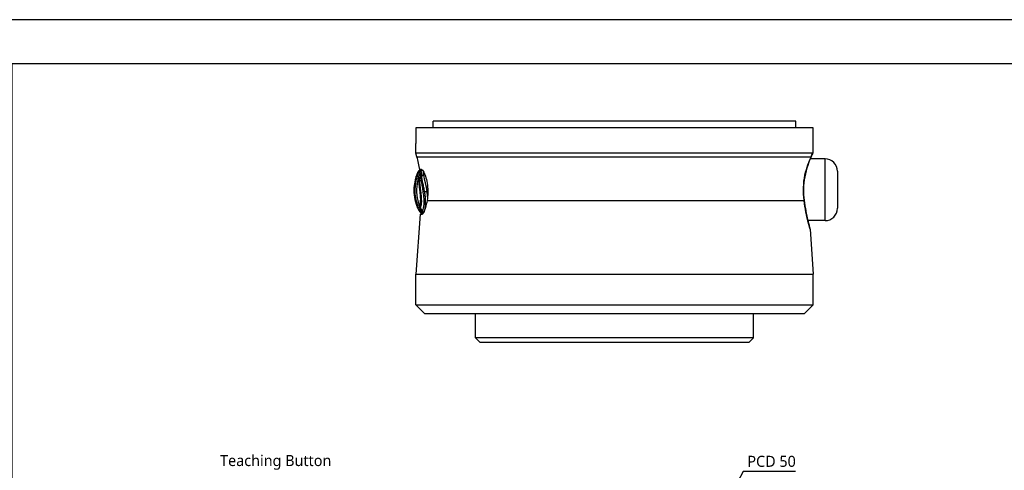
# Model space of a CAD drawing. Header units: millimetres. Extents: x 0 to 4378, y 0 to 2376.
# Tile 192 of 236: x 3376 to 3599, y 195 to 297. Entities that reach past the tile are written whole.
import ezdxf
from ezdxf.enums import TextEntityAlignment as Align

# ---------------------------------------------------------------- set-up
doc = ezdxf.new("R2010")
doc.units = ezdxf.units.MM
doc.header["$LTSCALE"] = 0.2
doc.layers.add('05_Section Line', color=3, linetype='Continuous')
doc.styles.add('Rainbow-2.5 Style', font='malgunsl.ttf')
doc.dimstyles.new('Rainbow-2.5 Style$3', dxfattribs={"dimtxt": 2.5, "dimasz": 2.5, "dimexe": 1, "dimexo": 1, "dimgap": 1, "dimtad": 1, "dimtoh": 1, "dimdsep": 46, "dimtxsty": 'Rainbow-2.5 Style', "dimcen": 0, "dimclrd": 251, "dimclre": 251, "dimclrt": 7, "dimazin": 3, "dimtp": 0.1, "dimtm": 0.1, "dimtfac": 0.71, "dimtmove": 0, "dimatfit": 3, "dimfxl": 1, "dimlwd": -1, "dimlwe": -1, "dimarcsym": 1})

# ---------------------------------------------------------------- blocks, each defined once
blk = doc.blocks.new('A$C7e42e72b')
for p, q in [((41.1, 50), (-41.1, 50)), ((-41.1, 48.5), (-41.1, 50)), ((41.1, 48.5), (41.1, 50)), ((-45, 48.5), (-45, 45.5)), ((45, 48.5), (-45, 48.5)), ((45, 42.95), (45, 48.5)), ((-45, 42.76), (-45, 45)), ((44.9, 42.76), (-45, 42.76)), ((-44.78, 41.95), (-45, 42.76)), ((-44.78, 41.95), (44.53, 41.95)), ((44.33, 41.5), (44.33, 41.5)), ((47.7, 41.5), (44.35, 41.5)), ((47.7, 27.5), (47.7, 41.5)), ((-43.73, 39.05), (-44.16, 39.05)), ((-43.81, 38.92), (-43.56, 38.92)), ((50.5, 38.7), (50.5, 30.3)), ((-42.48, 32.09), (42.93, 32.09)), ((-44.05, 28.95), (-45, 15.42)), ((-44.05, 28.95), (-43.62, 28.95)), ((43.79, 27.5), (43.79, 27.5)), ((47.7, 27.5), (43.81, 27.5)), ((44.29, 25.57), (45, 15.42)), ((-45, 15.42), (45, 15.42)), ((-45, 8.44), (-45, 15.42)), ((45, 8.44), (45, 15.42)), ((-45, 8.44), (45, 8.44)), ((-43.06, 6.5), (-45, 8.44)), ((43.06, 6.5), (45, 8.44)), ((-43.06, 6.5), (43.06, 6.5)), ((-31.5, 1), (-31.5, 6.5)), ((31.5, 1), (31.5, 6.5)), ((31.5, 1), (-31.5, 1)), ((-30.5, 0), (-31.5, 1)), ((-30.5, 0), (30.5, 0)), ((30.5, 0), (31.5, 1))]:
    blk.add_line(p, q)
for centre, radius, start, end in [((-73.76, 34.19), 30, 9.3302, 15), ((47.7, 38.7), 2.8, 0, 90), ((47.7, 30.3), 2.8, 270, 0)]:
    blk.add_arc(centre, radius, start, end)
for centre, major_axis, ratio, start_param, end_param in [((43.57, 42.21), (0.913, -0.408), 0.834776, 6.093501, 6.09388), ((43.57, 42.21), (0.913, -0.408), 0.834776, 0.000045, 0.186999), ((-45.3, 37.47), (-0.356, 0.199), 0.831402, 2.663698, 3.987093), ((-44.76, 37.42), (-0.421, 0.123), 0.70504, 2.378722, 3.696013), ((-45.25, 32.29), (0.68, 4.86), 0.118536, 6.11033, 6.189694), ((41.95, 32.02), (0.992, 0.129), 0.272992, 6.072165, 6.283186), ((41.95, 32.02), (0.992, 0.129), 0.272992, 0.000001, 0.000029), ((-44.96, 30.49), (0.089, 0.344), 0.999999, 4.712389, 6.036621), ((-44.49, 30.49), (-0.283, -0.228), 0.976663, 2.222442, 3.54912), ((-3.16, 28.87), (-41.46, 1.52), 0.006101, 6.130261, 6.161035), ((-33.57, 31.74), (11.08, -4.56), 0.720783, 3.806084, 3.905991), ((-33.08, 31.85), (-11.32, 4.32), 0.717713, 0.634987, 0.736919)]:
    blk.add_ellipse(centre, major_axis=major_axis, ratio=ratio, start_param=start_param, end_param=end_param)
for points, knots in [([(-45, 45.5), (-45, 45.44), (-45, 45.37), (-45, 45.25), (-45, 45.19), (-45, 45.1), (-45, 45.06), (-45, 45.01), (-45, 45), (-45, 45)], [-0.15067601, -0.15067601, -0.15067601, -0.15067601, -0.13184151, -0.13184151, -0.11300701, -0.11300701, -0.09417251, -0.09417251, -0.075338, -0.075338, -0.075338, -0.075338]), ([(44.9, 42.76), (44.95, 42.76), (44.98, 42.88), (44.99, 42.92), (45, 42.94), (45, 42.95), (45, 42.95)], [0.0001826, 0.0001826, 0.0001826, 0.0001826, 0.3374037, 0.3374037, 0.3374037, 0.5000025, 0.5000025, 0.5000025, 0.5000025]), ([(42.93, 32.09), (42.68, 33.97), (42.78, 36.04), (43.15, 37.8), (43.52, 39.56), (44.1, 41), (44.53, 41.95)], [0, 0, 0, 0, 0.5, 0.5, 0.5, 1, 1, 1, 1]), ([(44.48, 41.8), (44.27, 41.32), (44.01, 40.69), (43.51, 39.22), (43.27, 38.36), (42.93, 36.55), (42.83, 35.59), (42.8, 33.8), (42.84, 32.95), (42.94, 32.15)], [0, 0, 0, 0, 0.299558, 0.299558, 0.604678, 0.604678, 0.889502, 0.889502, 1.141224, 1.141224, 1.141224, 1.141224]), ([(-44.62, 38.46), (-44.66, 38.36), (-44.7, 38.26), (-44.73, 38.16), (-44.78, 38.02), (-44.83, 37.89), (-44.88, 37.75), (-44.9, 37.69), (-44.92, 37.63), (-44.94, 37.56)], [-1.0896743, -1.0896743, -1.0896743, -1.0896743, -0.7634499, -0.7634499, -0.7634499, -0.3184296, -0.3184296, -0.3184296, -0.1133023, -0.1133023, -0.1133023, -0.1133023]), ([(-44.31, 38.47), (-44.42, 38.46), (-44.49, 38.46), (-44.59, 38.46), (-44.62, 38.46), (-44.62, 38.46)], [35.720723, 35.720723, 35.720723, 35.720723, 38.259702, 38.259702, 40.798705, 40.798705, 40.798705, 40.798705]), ([(-44.42, 38.69), (-44.42, 38.69), (-44.4, 38.69), (-44.36, 38.69), (-44.31, 38.69), (-44.24, 38.69), (-44.15, 38.69), (-44.15, 38.69), (-44.15, 38.69), (-44.15, 38.69), (-44.06, 38.69), (-43.94, 38.75), (-43.83, 38.62), (-43.83, 38.62), (-43.83, 38.62), (-43.83, 38.62), (-43.78, 38.55), (-43.75, 38.43), (-43.72, 38.27), (-43.69, 38.1), (-43.68, 37.9), (-43.68, 37.64)], [27.547428, 27.547428, 27.547428, 27.547428, 29.915632, 29.915632, 29.915632, 32.28311, 32.28311, 32.28311, 32.293424, 32.293424, 32.293424, 34.650769, 34.650769, 34.650769, 34.666423, 34.666423, 34.666423, 35.852922, 35.852922, 35.852922, 37.038768, 37.038768, 37.038768, 37.038768]), ([(-44.03, 38.39), (-44.04, 38.4), (-44.04, 38.4), (-44.05, 38.41), (-44.09, 38.45), (-44.13, 38.47), (-44.17, 38.47), (-44.22, 38.48), (-44.27, 38.47), (-44.31, 38.47)], [33.655801, 33.655801, 33.655801, 33.655801, 33.760716, 33.760716, 33.760716, 34.688162, 34.688162, 34.688162, 35.7207, 35.7207, 35.7207, 35.7207]), ([(-43.88, 37.48), (-43.88, 37.51), (-43.88, 37.54), (-43.88, 37.61), (-43.88, 37.65), (-43.89, 37.73), (-43.89, 37.78), (-43.9, 37.87), (-43.9, 37.91), (-43.91, 37.98), (-43.92, 38.02), (-43.95, 38.19), (-43.98, 38.33), (-44.03, 38.39)], [0, 0, 0, 0, 0.0146911, 0.0146911, 0.0270405, 0.0270405, 0.0580232, 0.0580232, 0.077436, 0.077436, 0.1037284, 0.1037284, 0.1923821, 0.1923821, 0.1923821, 0.1923821]), ([(-43.54, 38.93), (-43.57, 38.92), (-43.61, 38.91), (-43.74, 38.92), (-43.89, 38.92), (-43.92, 38.92), (-43.92, 38.92)], [-88.15419, -88.15419, -88.15419, -88.15419, -87.395054, -87.395054, -85.022055, -82.649057, -82.649057, -82.649057, -82.649057]), ([(-43.73, 39.05), (-43.67, 39.05), (-43.61, 39.01), (-43.45, 38.83), (-43.34, 38.67), (-43.08, 38.15), (-42.9, 37.73), (-42.6, 36.73), (-42.48, 36.16), (-42.33, 34.98), (-42.29, 34.4), (-42.32, 33.22), (-42.38, 32.64), (-42.48, 32.09)], [-1.008807, -1.008807, -1.008807, -1.008807, -0.894314, -0.894314, -0.757357, -0.757357, -0.553933, -0.553933, -0.356896, -0.356896, -0.180196, -0.180196, -0.002003, -0.002003, -0.002003, -0.002003]), ([(-45.06, 37.16), (-45.22, 36.58), (-45.34, 36.01), (-45.4, 35.45), (-45.58, 33.99), (-45.44, 32.6), (-44.97, 31.26), (-44.92, 31.11), (-44.86, 30.95), (-44.79, 30.8)], [0.073579, 0.073579, 0.073579, 0.073579, 1.773456, 1.773456, 1.773456, 6.187837, 6.187837, 6.187837, 6.697304, 6.697304, 6.697304, 6.697304]), ([(-44.49, 30.81), (-44.69, 31.29), (-44.84, 31.79), (-44.96, 32.28), (-45.08, 32.85), (-45.16, 33.43), (-45.17, 34.02), (-45.2, 34.84), (-45.11, 35.67), (-44.92, 36.53), (-44.87, 36.74), (-44.82, 36.96), (-44.75, 37.17)], [1.942734, 1.942734, 1.942734, 1.942734, 3.510907, 3.510907, 3.510907, 5.294969, 5.294969, 5.294969, 7.771433, 7.771433, 7.771433, 8.384461, 8.384461, 8.384461, 8.384461]), ([(-45.06, 37.16), (-45.06, 37.16), (-45.05, 37.16), (-45.02, 37.16), (-45, 37.16), (-44.97, 37.16), (-44.92, 37.17), (-44.88, 37.17), (-44.82, 37.17), (-44.75, 37.17)], [0, 0, 0, 0, 1.709554, 1.709554, 1.709554, 3.419104, 3.419104, 3.419104, 5.066451, 5.066451, 5.066451, 5.066451]), ([(-44.94, 37.56), (-44.94, 37.57), (-44.91, 37.56), (-44.84, 37.57), (-44.81, 37.57), (-44.73, 37.57), (-44.68, 37.58), (-44.63, 37.58)], [-0.4980541, -0.4980541, -0.4980541, -0.4980541, -0.2482966, -0.2482966, -0.1249533, -0.1249533, -0.0001115, -0.0001115, -0.0001115, -0.0001115]), ([(-44.48, 37.06), (-44.54, 36.86), (-44.59, 36.66), (-44.63, 36.45), (-44.81, 35.63), (-44.9, 34.8), (-44.87, 33.97), (-44.87, 33.95), (-44.87, 33.94), (-44.87, 33.93), (-44.83, 33.08), (-44.68, 32.24), (-44.4, 31.44), (-44.35, 31.26), (-44.28, 31.09), (-44.21, 30.92)], [-8.25646, -8.25646, -8.25646, -8.25646, -7.624618, -7.624618, -7.624618, -5.1247, -5.1247, -5.1247, -5.082989, -5.082989, -5.082989, -2.541442, -2.541442, -2.541442, -1.992945, -1.992945, -1.992945, -1.992945]), ([(-44.75, 37.17), (-44.75, 37.17), (-44.75, 37.17), (-44.68, 37.17), (-44.6, 37.19), (-44.52, 37.12)], [5.066455, 5.066455, 5.066455, 5.066455, 5.128657, 5.128657, 6.83821, 6.83821, 6.83821, 6.83821]), ([(-44.63, 37.58), (-44.62, 37.58), (-44.61, 37.58), (-44.6, 37.58), (-44.59, 37.58), (-44.59, 37.58), (-44.59, 37.58), (-44.58, 37.58), (-44.56, 37.58), (-44.55, 37.57), (-44.53, 37.57), (-44.52, 37.57), (-44.5, 37.57), (-44.49, 37.57), (-44.47, 37.56), (-44.45, 37.56), (-44.44, 37.55), (-44.42, 37.54), (-44.41, 37.53), (-44.39, 37.51), (-44.38, 37.49), (-44.36, 37.47)], [4.856578, 4.856578, 4.856578, 4.856578, 5.128657, 5.128657, 5.128657, 5.185049, 5.185049, 5.185049, 5.513346, 5.513346, 5.513346, 5.841966, 5.841966, 5.841966, 6.171736, 6.171736, 6.171736, 6.503514, 6.503514, 6.503514, 6.83821, 6.83821, 6.83821, 6.83821]), ([(-44.48, 37.06), (-44.39, 36.89), (-44.35, 36.46), (-44.33, 35.93), (-44.32, 35.63), (-44.28, 35.3), (-44.24, 34.95), (-44.23, 34.86), (-44.22, 34.76), (-44.21, 34.67)], [7.141582, 7.141582, 7.141582, 7.141582, 9.362054, 9.362054, 9.362054, 10.573628, 10.573628, 10.573628, 10.889931, 10.889931, 10.889931, 10.889931]), ([(-44.36, 37.47), (-44.24, 37.29), (-44.23, 36.72), (-44.18, 36.03), (-44.15, 35.63), (-44.1, 35.16), (-44.03, 34.67), (-43.99, 34.32), (-43.94, 33.97), (-43.9, 33.61), (-43.79, 32.76), (-43.74, 31.95), (-43.81, 31.36), (-43.86, 30.94), (-43.94, 30.65), (-44.03, 30.51)], [6.83821, 6.83821, 6.83821, 6.83821, 9.362067, 9.362067, 9.362067, 10.842339, 10.842339, 10.842339, 11.887217, 11.887217, 11.887217, 14.411544, 14.411544, 14.411544, 16.204654, 16.204654, 16.204654, 16.204654]), ([(-43.54, 29.59), (-43.41, 29.73), (-43.29, 30.15), (-43.14, 31.34), (-43.13, 32.11), (-43.26, 33.36), (-43.33, 33.79), (-43.44, 34.64), (-43.49, 35.05), (-43.64, 35.84), (-43.75, 36.21), (-43.87, 36.9), (-43.89, 37.21), (-43.88, 37.48)], [20.788081, 20.788081, 20.788081, 20.788081, 23.444982, 23.444982, 26.101901, 26.101901, 27.43036, 27.43036, 28.758819, 28.758819, 30.087278, 30.087278, 31.415738, 31.415738, 31.415738, 31.415738]), ([(-43.07, 34.02), (-43.11, 34.37), (-43.16, 34.71), (-43.22, 35.04), (-43.27, 35.37), (-43.34, 35.7), (-43.42, 36.01), (-43.42, 36.01), (-43.43, 36.02), (-43.43, 36.02), (-43.59, 36.64), (-43.71, 37.2), (-43.68, 37.64)], [-41.323422, -41.323422, -41.323422, -41.323422, -40.272392, -40.272392, -40.272392, -39.2015, -39.2015, -39.2015, -39.181422, -39.181422, -39.181422, -37.039421, -37.039421, -37.039421, -37.039421]), ([(-42.48, 34.03), (-42.57, 34.74), (-42.7, 35.45), (-42.87, 36.09), (-43.04, 36.73), (-43.21, 37.31), (-43.19, 37.78)], [-96.425052, -96.425052, -96.425052, -96.425052, -94.283051, -94.283051, -94.283051, -92.14105, -92.14105, -92.14105, -92.14105]), ([(-44.21, 34.67), (-44.18, 34.37), (-44.14, 34.06), (-44.08, 33.56), (-44.06, 33.37), (-44.05, 33.18)], [10.889931, 10.889931, 10.889931, 10.889931, 11.886462, 11.886462, 12.517617, 12.517617, 12.517617, 12.517617]), ([(-43.07, 34.02), (-43.07, 34.02), (-43.07, 34.01), (-43.07, 34.01), (-43.02, 33.66), (-42.98, 33.31), (-42.95, 32.97), (-42.89, 32.21), (-42.88, 31.5), (-42.93, 30.92), (-42.93, 30.92), (-42.93, 30.91), (-42.93, 30.91), (-43.01, 30.06), (-43.17, 29.48), (-43.35, 29.36), (-43.35, 29.36), (-43.35, 29.36), (-43.35, 29.36), (-43.44, 29.31), (-43.52, 29.29), (-43.59, 29.29), (-43.66, 29.3), (-43.73, 29.31), (-43.77, 29.3), (-43.82, 29.29), (-43.86, 29.29), (-43.88, 29.29), (-43.91, 29.29), (-43.92, 29.29), (-43.92, 29.29)], [-13.766731, -13.766731, -13.766731, -13.766731, -13.746995, -13.746995, -13.746995, -12.677572, -12.677572, -12.677572, -10.325221, -10.325221, -10.325221, -10.30933, -10.30933, -10.30933, -6.88347, -6.88347, -6.88347, -6.871665, -6.871665, -6.871665, -5.161042, -5.161042, -5.161042, -3.441356, -3.441356, -3.441356, -1.714274, -1.714274, -1.714274, 0, 0, 0, 0]), ([(-42.37, 32.87), (-42.37, 32.9), (-42.39, 33.28), (-42.43, 33.67), (-42.48, 34.03)], [-97.578245, -97.578245, -97.578245, -97.578245, -97.495612, -96.425052, -96.425052, -96.425052, -96.425052]), ([(-44.05, 33.18), (-44, 32.62), (-43.99, 32.1), (-44.07, 31.33), (-44.14, 31.06), (-44.21, 30.92)], [12.517617, 12.517617, 12.517617, 12.517617, 14.410588, 14.410588, 16.122673, 16.122673, 16.122673, 16.122673]), ([(-42.48, 32.09), (-42.58, 31.48), (-42.72, 30.92), (-42.98, 30.02), (-43.13, 29.63), (-43.4, 29.09), (-43.52, 28.96), (-43.62, 28.95), (-43.62, 28.95), (-43.62, 28.95)], [0.1977937, 0.1977937, 0.1977937, 0.1977937, 0.387441, 0.387441, 0.5821596, 0.5821596, 0.7768781, 0.7768781, 0.7818888, 0.7818888, 0.7818888, 0.7818888]), ([(44.29, 25.57), (44.29, 25.57), (44.1, 26.21), (43.54, 28.53), (43.18, 30.19), (42.93, 32.09)], [0.5004744, 0.5004744, 0.5004744, 0.5004744, 0.75, 0.75, 1, 1, 1, 1]), ([(42.94, 32.15), (43.06, 31.28), (43.2, 30.45), (43.49, 28.91), (43.64, 28.21), (43.92, 27.04), (44.04, 26.57), (44.16, 26.1), (44.2, 25.98), (44.23, 25.86), (44.24, 25.83), (44.25, 25.8), (44.25, 25.79), (44.25, 25.78), (44.25, 25.78), (44.25, 25.78), (44.25, 25.78), (44.25, 25.78)], [0, 0, 0, 0, 0.274315, 0.274315, 0.562905, 0.562905, 0.858069, 0.858069, 1.009002, 1.009002, 1.084664, 1.084664, 1.121817, 1.121817, 1.139947, 1.139947, 1.144153, 1.144153, 1.144153, 1.144153]), ([(-44.31, 30.41), (-44.36, 30.41), (-44.41, 30.41), (-44.49, 30.41), (-44.52, 30.41), (-44.59, 30.4), (-44.62, 30.4), (-44.62, 30.4)], [-0.5003967, -0.5003967, -0.5003967, -0.5003967, -0.3749442, -0.3749442, -0.2498089, -0.2498089, 0, 0, 0, 0]), ([(-44.32, 30.81), (-44.35, 30.81), (-44.38, 30.81), (-44.44, 30.81), (-44.46, 30.81), (-44.49, 30.81)], [0, 0, 0, 0, 0.0569111, 0.0569111, 0.1273668, 0.1273668, 0.1273668, 0.1273668]), ([(-44.21, 30.92), (-44.23, 30.89), (-44.24, 30.87), (-44.26, 30.85), (-44.27, 30.83), (-44.29, 30.82), (-44.3, 30.82), (-44.31, 30.82), (-44.31, 30.81), (-44.32, 30.81)], [16.1226828, 16.1226828, 16.1226828, 16.1226828, 16.4885012, 16.4885012, 16.4885012, 16.8511653, 16.8511653, 16.8511653, 16.9347143, 16.9347143, 16.9347143, 16.9347143]), ([(-44.15, 29.5), (-44.15, 29.5), (-44.14, 29.5), (-44.11, 29.5), (-44.09, 29.5), (-44.05, 29.5), (-44.01, 29.51), (-43.96, 29.51), (-43.9, 29.51), (-43.84, 29.51)], [13.589461, 13.589461, 13.589461, 13.589461, 15.291102, 15.291102, 15.291102, 16.992719, 16.992719, 16.992719, 18.712231, 18.712231, 18.712231, 18.712231]), ([(-44.03, 30.51), (-44.05, 30.48), (-44.06, 30.46), (-44.08, 30.45), (-44.1, 30.43), (-44.11, 30.42), (-44.13, 30.42), (-44.13, 30.41), (-44.13, 30.41), (-44.14, 30.41)], [16.2046565, 16.2046565, 16.2046565, 16.2046565, 16.5350251, 16.5350251, 16.5350251, 16.8635253, 16.8635253, 16.8635253, 16.9347143, 16.9347143, 16.9347143, 16.9347143]), ([(43.81, 27.5), (43.94, 26.96), (44.05, 26.54), (44.17, 26.09), (44.2, 25.97), (44.23, 25.85), (44.24, 25.82), (44.25, 25.8), (44.25, 25.79), (44.25, 25.78), (44.25, 25.78), (44.25, 25.78), (44.25, 25.78), (44.25, 25.78), (44.25, 25.78), (44.25, 25.78), (44.25, 25.78), (44.25, 25.77), (44.25, 25.77), (44.26, 25.77), (44.26, 25.77), (44.26, 25.77), (44.26, 25.76), (44.26, 25.75), (44.26, 25.74), (44.28, 25.68), (44.28, 25.64), (44.29, 25.58), (44.29, 25.58), (44.29, 25.57)], [0.5846416, 0.5846416, 0.5846416, 0.5846416, 0.8613113, 0.8613113, 1.0105651, 1.0105651, 1.0853397, 1.0853397, 1.122054, 1.122054, 1.1399903, 1.1399903, 1.1487767, 1.1487767, 1.1532307, 1.1532307, 1.1549493, 1.1549493, 1.1558139, 1.1558139, 1.1562454, 1.1562454, 1.1571231, 1.1571231, 1.1606312, 1.1606312, 1.174389, 1.174389, 1.1766412, 1.1766412, 1.1766412, 1.1766412])]:
    blk.add_open_spline(points, degree=3, knots=knots)
for points in [[(44.93, 42.77), (44.83, 42.56), (44.67, 42.23), (44.48, 41.8)], [(44.53, 41.95), (44.68, 42.28), (44.8, 42.55), (44.9, 42.76)], [(45, 42.95), (45, 42.95), (45, 42.95), (44.99, 42.93)], [(-44.63, 37.58), (-44.54, 37.88), (-44.43, 38.18), (-44.31, 38.47)], [(-44.42, 38.69), (-44.49, 38.61), (-44.55, 38.54), (-44.62, 38.46)], [(-43.92, 38.92), (-44.1, 38.92), (-44.3, 38.83), (-44.42, 38.69)], [(-44.03, 38.39), (-44.15, 38.09), (-44.26, 37.78), (-44.36, 37.47)], [(-43.92, 38.92), (-43.92, 38.92), (-43.92, 38.92), (-43.92, 38.92)], [(-43.19, 37.78), (-43.18, 38.02), (-43.18, 38.23), (-43.2, 38.4)], [(-43.69, 37.64), (-43.75, 37.59), (-43.82, 37.53), (-43.88, 37.48)], [(-43.68, 37.64), (-43.56, 37.71), (-43.35, 37.78), (-43.19, 37.78)], [(-42.48, 34.03), (-42.66, 34.03), (-42.92, 34.02), (-43.07, 34.02)], [(-44.49, 30.81), (-44.69, 30.81), (-44.79, 30.8), (-44.79, 30.8)], [(-44.62, 30.4), (-44.48, 30.1), (-44.32, 29.8), (-44.15, 29.5)], [(-44.15, 29.5), (-44.07, 29.43), (-43.99, 29.36), (-43.92, 29.29)], [(-43.92, 29.29), (-43.8, 29.18), (-43.6, 29.1), (-43.44, 29.08)], [(-43.84, 29.51), (-43.78, 29.51), (-43.72, 29.51), (-43.65, 29.52)], [(-43.65, 29.52), (-43.62, 29.53), (-43.58, 29.55), (-43.54, 29.59)]]:
    blk.add_open_spline(points, degree=3)
blk = doc.blocks.new('*D164')
at = {"color": 251, "linetype": 'ByBlock', "transparency": 16777216}
for p, q in [((3539.72, 194.72), (3523.71, 165.29)), ((3551.58, 194.72), (3539.72, 194.72)), ((3498.61, 119.18), (3522.51, 163.1)), ((3497.42, 116.98), (3496.23, 114.79))]:
    blk.add_line(p, q, dxfattribs=at)
at = {"color": 251, "transparency": 16777216}
for points in [[(3523.34, 165.49), (3524.07, 165.09), (3522.51, 163.1)], [(3497.05, 117.18), (3497.79, 116.78), (3498.61, 119.18)]]:
    blk.add_solid(points, dxfattribs=at)
at = {"layer": 'Defpoints', "color": 0, "transparency": 16777216}
for p in [(3522.51, 163.1), (3498.61, 119.18)]:
    blk.add_point(p, dxfattribs=at)
at = {"color": 7, "transparency": 16777216, "insert": (3546.15, 197.01), "char_height": 2.5, "attachment_point": 5, "style": 'Rainbow-2.5 Style'}
blk.add_mtext('PCD 50', dxfattribs=at)
blk = doc.blocks.new('A$C04cd0c3c1123')
blk.add_lwpolyline([(0, 0), (420, 0), (420, 297), (0, 297)], close=True)
at = {"layer": '05_Section Line', "linetype": 'Continuous'}
blk.add_lwpolyline([(410, 10), (410, 287), (10, 287), (10, 10)], close=True, dxfattribs=at)
at = {"linetype": 'Continuous', "style": 'Rainbow-2.5 Style'}
for tag, p in [('PART_NAME', (371.5, 54.62)), ('DRAWING_NO', (364.5, 45.87)), ('REV', (401.25, 45.87)), ('제도', (383.75, 37.06)), ('DATE_1', (401.25, 37.06)), ('SCALE', (340, 34.5)), ('MATERIAL', (361, 34.5)), ('검도', (383.75, 30.06)), ('DATE_2', (401.25, 30.06)), ('승인', (383.75, 23.06)), ('DATE_3', (401.25, 23.06)), ('REFERENCE', (361, 20.5)), ('PAGE', (383.75, 16.12))]:
    blk.add_attdef(tag, text='', height=2.5, dxfattribs=at).set_placement(p, align=Align.MIDDLE_CENTER)

msp = doc.modelspace()

# ---------------------------------------------------------------- block references
for name, p in [('A$C04cd0c3c1123', (3364, 0)), ('A$C7e42e72b', (3510.564, 224.01))]:
    msp.add_blockref(name, p)

# ---------------------------------------------------------------- texts
at = {"insert": (3421.176, 195.115), "char_height": 2.5, "attachment_point": 7, "style": 'Rainbow-2.5 Style'}
msp.add_mtext('Teaching Button', dxfattribs=at)

# ---------------------------------------------------------------- dimensions: what is measured, and where the dimension line sits
dim = msp.add_diameter_dim_2p(p1=(3498.615, 119.179), p2=(3522.513, 163.098), dimstyle='Rainbow-2.5 Style$3', override={"dimpost": 'PCD <>'})
dim.commit()
dim.dimension.update_dxf_attribs({"geometry": '*D164', "text_midpoint": (3546.152, 194.72), "dimtype": 163})

doc.saveas('drawing.dxf')
